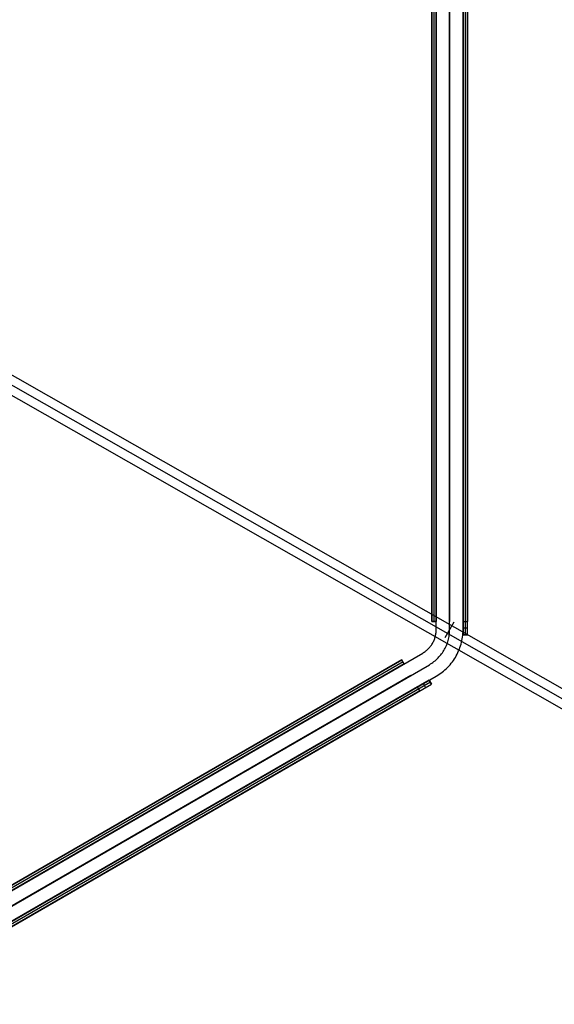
# Model space of a CAD drawing. Header units: millimetres. Extents: x -356 to 356, y -410 to 410.
# Tile 105 of 126: x 236 to 296, y -204 to -93. Entities that reach past the tile are written whole.
import ezdxf

# ---------------------------------------------------------------- set-up
doc = ezdxf.new("R2010")
doc.units = ezdxf.units.MM
doc.header["$MEASUREMENT"] = 0
doc.layers.add('1', color=7, linetype='Continuous')

msp = doc.modelspace()

# ---------------------------------------------------------------- linework, layer by layer
at = {"layer": '1', "color": 252}
for points in [[(283, -161.66), (283, 161.66)], [(284.5, -161.66), (284.5, 161.66)], [(284.5, -161.66), (284.5, 161.66)], [(286, -161.66), (286, 161.66)], [(286, 160.76), (286, -162.24)], [(286, -162.24), (286, 160.76)], [(286.25, 160.76), (286.25, -162.24)], [(286.5, -162.24), (286.5, 160.76)], [(286.5, -162.24), (286.5, 160.76)], [(282.5, -160.74), (282.5, 159.26)], [(282.5, -160.74), (282.5, 159.26)], [(282.5, 159.26), (282.5, -160.74)], [(282.75, 159.26), (282.75, -160.74)], [(283, 159.26), (283, -160.74)], [(283, -160.74), (283, 159.26)], [(283, 159.26), (283, -160.74)], [(284.5, 159.26), (284.5, -160.74)], [(284.5, 159.26), (284.5, -160.74)], [(286, 159.26), (286, -160.74)], [(286.5, 159.26), (286.5, -160.74)], [(281.5, -164.26), (281.59, -164.2), (281.67, -164.15), (281.76, -164.09), (281.84, -164.03), (281.92, -163.97), (281.99, -163.9), (282.07, -163.83), (282.14, -163.76), (282.21, -163.69), (282.28, -163.61), (282.34, -163.53), (282.4, -163.45), (282.46, -163.37), (282.52, -163.29), (282.57, -163.2), (282.62, -163.11), (282.67, -163.02), (282.72, -162.93), (282.76, -162.84), (282.8, -162.75), (282.83, -162.65), (282.86, -162.56), (282.89, -162.46), (282.92, -162.36), (282.94, -162.26), (282.96, -162.16), (282.97, -162.06), (282.98, -161.96), (282.99, -161.86), (283, -161.76), (283, -161.66)], [(282.25, -165.56), (282.38, -165.48), (282.51, -165.39), (282.63, -165.31), (282.75, -165.22), (282.87, -165.12), (282.99, -165.02), (283.1, -164.92), (283.21, -164.81), (283.31, -164.7), (283.41, -164.59), (283.51, -164.47), (283.6, -164.35), (283.69, -164.23), (283.78, -164.1), (283.86, -163.97), (283.93, -163.84), (284.01, -163.71), (284.07, -163.57), (284.14, -163.43), (284.19, -163.29), (284.25, -163.15), (284.29, -163.01), (284.34, -162.86), (284.37, -162.71), (284.41, -162.56), (284.44, -162.41), (284.46, -162.26), (284.48, -162.11), (284.49, -161.96), (284.5, -161.81), (284.5, -161.66)], [(282.25, -165.56), (282.38, -165.48), (282.51, -165.39), (282.63, -165.31), (282.75, -165.22), (282.87, -165.12), (282.99, -165.02), (283.1, -164.92), (283.21, -164.81), (283.31, -164.7), (283.41, -164.59), (283.51, -164.47), (283.6, -164.35), (283.69, -164.23), (283.78, -164.1), (283.86, -163.97), (283.93, -163.84), (284.01, -163.71), (284.07, -163.57), (284.14, -163.43), (284.19, -163.29), (284.25, -163.15), (284.29, -163.01), (284.34, -162.86), (284.37, -162.71), (284.41, -162.56), (284.44, -162.41), (284.46, -162.26), (284.48, -162.11), (284.49, -161.96), (284.5, -161.81), (284.5, -161.66)], [(283, -160.74), (282.5, -160.74)], [(282.5, -160.74), (283, -160.74)], [(283, -166.85), (283.17, -166.75), (283.34, -166.64), (283.51, -166.52), (283.67, -166.4), (283.83, -166.28), (283.98, -166.14), (284.13, -166.01), (284.28, -165.86), (284.42, -165.72), (284.55, -165.57), (284.68, -165.41), (284.81, -165.25), (284.92, -165.09), (285.04, -164.92), (285.14, -164.75), (285.25, -164.57), (285.34, -164.39), (285.43, -164.21), (285.51, -164.02), (285.59, -163.84), (285.66, -163.65), (285.72, -163.45), (285.78, -163.26), (285.83, -163.06), (285.88, -162.87), (285.91, -162.67), (285.95, -162.47), (285.97, -162.27), (285.99, -162.06), (286, -161.86), (286, -161.66)], [(284, -162.52), (285, -160.79)], [(284, -162.52), (285, -160.79)], [(286, -160.74), (286.5, -160.74)], [(286.5, -161.49), (286, -161.49)], [(286, -162.24), (286.5, -162.24)], [(286.5, -162.24), (286, -162.24)], [(286.5, -162.24), (286, -162.24)], [(1.5, -325.91), (281.5, -164.26)], [(2.04, -325.02), (279.17, -165.02)], [(2.04, -325.02), (279.17, -165.02)], [(279.17, -165.02), (2.04, -325.02)], [(279.17, -165.02), (2.04, -325.02)], [(279.42, -165.46), (279.17, -165.02)], [(279.42, -165.46), (279.17, -165.02)], [(279.3, -165.24), (2.17, -325.24)], [(2.25, -327.21), (282.25, -165.56)], [(2.25, -327.21), (282.25, -165.56)], [(279.42, -165.46), (2.29, -325.46)], [(2.29, -325.46), (279.42, -165.46)], [(279.42, -165.46), (2.29, -325.46)], [(3, -328.51), (283, -166.85)], [(280.17, -166.76), (3.04, -326.76)], [(280.17, -166.76), (3.04, -326.76)], [(282.22, -167.3), (2.49, -328.8)], [(2.49, -328.8), (282.22, -167.3)], [(282.35, -167.52), (2.62, -329.02)], [(2.74, -329.24), (282.47, -167.74)], [(2.74, -329.24), (282.47, -167.74)], [(280.92, -168.05), (3.79, -328.05)], [(281.17, -168.49), (280.92, -168.05)], [(281.82, -168.11), (281.57, -167.68)], [(282.47, -167.74), (282.22, -167.3)], [(282.47, -167.74), (282.22, -167.3)], [(282.22, -167.3), (282.47, -167.74)], [(281.17, -168.49), (4.04, -328.49)]]:
    msp.add_lwpolyline(points, dxfattribs=at)
at = {"layer": '1', "color": 252, "extrusion": (0.117512, -0.066916, 0.990814)}
for points in [[(0.83, -455.33), (0.83, -73.76)], [(-0.17, -455.33), (-0.17, -73.76)], [(-0.17, -455.33), (-0.17, -73.76)], [(-1.17, -455.33), (-1.17, -73.76)]]:
    msp.add_lwpolyline(points, dxfattribs=at)
at = {"layer": '1', "color": 252, "extrusion": (-0.275645, 0.159262, 0.947974)}
for points in [[(-2.36, 181.07), (-2.36, 104.42)], [(-3.36, 181.07), (-3.36, 104.42)], [(-1.36, 181.07), (-1.36, 104.42)], [(-2.36, 181.07), (-2.36, 104.42)]]:
    msp.add_lwpolyline(points, dxfattribs=at)
at = {"layer": '1', "color": 252, "extrusion": (0.820817, -0.474252, 0.318346)}
for points in [[(1.36, -488.67), (1.36, -488.63), (1.36, -488.6), (1.36, -488.56), (1.37, -488.53), (1.37, -488.49), (1.38, -488.46), (1.39, -488.42), (1.39, -488.39), (1.4, -488.36), (1.42, -488.33), (1.43, -488.29), (1.44, -488.26), (1.46, -488.23), (1.47, -488.2), (1.49, -488.17), (1.51, -488.14), (1.52, -488.11), (1.54, -488.08), (1.57, -488.05), (1.59, -488.03), (1.61, -488), (1.63, -487.97), (1.66, -487.95), (1.68, -487.93), (1.71, -487.9), (1.74, -487.88), (1.76, -487.86), (1.79, -487.84), (1.82, -487.82), (1.85, -487.8), (1.88, -487.79), (1.91, -487.77), (1.94, -487.75), (1.98, -487.74), (2.01, -487.73), (2.04, -487.72), (2.07, -487.71), (2.11, -487.7), (2.14, -487.69), (2.17, -487.68), (2.21, -487.68), (2.24, -487.67), (2.28, -487.67), (2.31, -487.67), (2.35, -487.67), (2.38, -487.67), (2.42, -487.67), (2.45, -487.67), (2.49, -487.67), (2.52, -487.68), (2.55, -487.69), (2.59, -487.69), (2.62, -487.7), (2.65, -487.71), (2.69, -487.72), (2.72, -487.73), (2.75, -487.75), (2.78, -487.76), (2.82, -487.78), (2.85, -487.79), (2.88, -487.81), (2.9, -487.83), (2.93, -487.85), (2.96, -487.87), (2.99, -487.89), (3.02, -487.91), (3.04, -487.94), (3.07, -487.96), (3.09, -487.99), (3.11, -488.01), (3.14, -488.04), (3.16, -488.07), (3.18, -488.09), (3.2, -488.12), (3.21, -488.15), (3.23, -488.18), (3.25, -488.21), (3.26, -488.24), (3.28, -488.28), (3.29, -488.31), (3.3, -488.34), (3.31, -488.37), (3.32, -488.41), (3.33, -488.44), (3.34, -488.48), (3.34, -488.51), (3.35, -488.54), (3.35, -488.58), (3.35, -488.61), (3.36, -488.65), (3.36, -488.68), (3.35, -488.72), (3.35, -488.75), (3.35, -488.79), (3.34, -488.82), (3.34, -488.86), (3.33, -488.89), (3.32, -488.92), (3.31, -488.96), (3.3, -488.99), (3.29, -489.02), (3.28, -489.05), (3.26, -489.09), (3.25, -489.12), (3.23, -489.15), (3.21, -489.18), (3.2, -489.21), (3.18, -489.24), (3.16, -489.26), (3.14, -489.29), (3.11, -489.32), (3.09, -489.34), (3.07, -489.37), (3.04, -489.39), (3.02, -489.42), (2.99, -489.44), (2.96, -489.46), (2.93, -489.48), (2.9, -489.5), (2.88, -489.52), (2.85, -489.54), (2.82, -489.55), (2.78, -489.57), (2.75, -489.58), (2.72, -489.6), (2.69, -489.61), (2.65, -489.62), (2.62, -489.63), (2.59, -489.64), (2.55, -489.65), (2.52, -489.65), (2.49, -489.66), (2.45, -489.66), (2.42, -489.66), (2.38, -489.67), (2.35, -489.67), (2.31, -489.66), (2.28, -489.66), (2.24, -489.66), (2.21, -489.65), (2.17, -489.65), (2.14, -489.64), (2.11, -489.63), (2.07, -489.62), (2.04, -489.61), (2.01, -489.6), (1.98, -489.59), (1.94, -489.58), (1.91, -489.56), (1.88, -489.55), (1.85, -489.53), (1.82, -489.51), (1.79, -489.49), (1.76, -489.47), (1.74, -489.45), (1.71, -489.43), (1.68, -489.41), (1.66, -489.38), (1.63, -489.36), (1.61, -489.33), (1.59, -489.31), (1.57, -489.28), (1.54, -489.25), (1.52, -489.22), (1.51, -489.19), (1.49, -489.16), (1.47, -489.13), (1.46, -489.1), (1.44, -489.07), (1.43, -489.04), (1.42, -489.01), (1.4, -488.97), (1.39, -488.94), (1.39, -488.91), (1.38, -488.87), (1.37, -488.84), (1.37, -488.8), (1.36, -488.77), (1.36, -488.73), (1.36, -488.7), (1.36, -488.67)], [(1.36, -488.67), (1.36, -488.63), (1.36, -488.6), (1.36, -488.56), (1.37, -488.53), (1.37, -488.49), (1.38, -488.46), (1.38, -488.43), (1.39, -488.39), (1.4, -488.36), (1.41, -488.33), (1.43, -488.29), (1.44, -488.26), (1.45, -488.23), (1.47, -488.2), (1.49, -488.17), (1.5, -488.14), (1.52, -488.11), (1.54, -488.08), (1.56, -488.06), (1.58, -488.03), (1.61, -488), (1.63, -487.98), (1.65, -487.95), (1.68, -487.93), (1.71, -487.91), (1.73, -487.88), (1.76, -487.86), (1.79, -487.84), (1.82, -487.82), (1.85, -487.81), (1.88, -487.79), (1.91, -487.77), (1.94, -487.76), (1.97, -487.74), (2, -487.73), (2.03, -487.72), (2.07, -487.71), (2.1, -487.7), (2.13, -487.69), (2.17, -487.68), (2.2, -487.68), (2.24, -487.67), (2.27, -487.67), (2.3, -487.67), (2.34, -487.67), (2.37, -487.67), (2.41, -487.67), (2.44, -487.67), (2.48, -487.67), (2.51, -487.68), (2.54, -487.68), (2.58, -487.69), (2.61, -487.7), (2.64, -487.71), (2.68, -487.72), (2.71, -487.73), (2.74, -487.74), (2.77, -487.76), (2.81, -487.77), (2.84, -487.79), (2.87, -487.81), (2.9, -487.82), (2.92, -487.84), (2.95, -487.86), (2.98, -487.88), (3.01, -487.91), (3.03, -487.93), (3.06, -487.95), (3.08, -487.98), (3.1, -488), (3.13, -488.03), (3.15, -488.06), (3.17, -488.08), (3.19, -488.11), (3.21, -488.14), (3.22, -488.17), (3.24, -488.2), (3.26, -488.23), (3.27, -488.26), (3.28, -488.29), (3.3, -488.33), (3.31, -488.36), (3.32, -488.39), (3.33, -488.43), (3.33, -488.46), (3.34, -488.49), (3.35, -488.53), (3.35, -488.56), (3.35, -488.6), (3.36, -488.63), (3.36, -488.67)], [(3.36, -488.67), (3.36, -488.7), (3.35, -488.73), (3.35, -488.77), (3.35, -488.8), (3.34, -488.84), (3.33, -488.87), (3.33, -488.9), (3.32, -488.94), (3.31, -488.97), (3.3, -489), (3.28, -489.04), (3.27, -489.07), (3.26, -489.1), (3.24, -489.13), (3.22, -489.16), (3.21, -489.19), (3.19, -489.22), (3.17, -489.25), (3.15, -489.28), (3.13, -489.3), (3.1, -489.33), (3.08, -489.35), (3.06, -489.38), (3.03, -489.4), (3.01, -489.43), (2.98, -489.45), (2.95, -489.47), (2.92, -489.49), (2.9, -489.51), (2.87, -489.53), (2.84, -489.54), (2.81, -489.56), (2.77, -489.57), (2.74, -489.59), (2.71, -489.6), (2.68, -489.61), (2.64, -489.62), (2.61, -489.63), (2.58, -489.64), (2.54, -489.65), (2.51, -489.65), (2.48, -489.66), (2.44, -489.66), (2.41, -489.66), (2.37, -489.67), (2.34, -489.67), (2.3, -489.66), (2.27, -489.66), (2.24, -489.66), (2.2, -489.65), (2.17, -489.65), (2.13, -489.64), (2.1, -489.63), (2.07, -489.62), (2.03, -489.61), (2, -489.6), (1.97, -489.59), (1.94, -489.57), (1.91, -489.56), (1.88, -489.54), (1.85, -489.53), (1.82, -489.51), (1.79, -489.49), (1.76, -489.47), (1.73, -489.45), (1.71, -489.43), (1.68, -489.4), (1.65, -489.38), (1.63, -489.35), (1.61, -489.33), (1.58, -489.3), (1.56, -489.28), (1.54, -489.25), (1.52, -489.22), (1.5, -489.19), (1.49, -489.16), (1.47, -489.13), (1.45, -489.1), (1.44, -489.07), (1.43, -489.04), (1.41, -489), (1.4, -488.97), (1.39, -488.94), (1.38, -488.9), (1.38, -488.87), (1.37, -488.84), (1.37, -488.8), (1.36, -488.77), (1.36, -488.73), (1.36, -488.7), (1.36, -488.67)]]:
    msp.add_lwpolyline(points, dxfattribs=at)
at = {"layer": '1', "color": 252, "extrusion": (0, 1, 0)}
for points in [[(-282.5, -405.6), (-282.5, -405.56), (-282.5, -405.51), (-282.5, -405.47), (-282.51, -405.42), (-282.51, -405.37), (-282.52, -405.33), (-282.53, -405.28), (-282.53, -405.24), (-282.54, -405.19), (-282.55, -405.14), (-282.56, -405.1), (-282.58, -405.05), (-282.59, -405), (-282.61, -404.96), (-282.62, -404.91), (-282.64, -404.86), (-282.66, -404.82), (-282.68, -404.77), (-282.7, -404.73), (-282.72, -404.68), (-282.75, -404.64), (-282.77, -404.59), (-282.8, -404.55), (-282.83, -404.51), (-282.85, -404.46), (-282.88, -404.42), (-282.92, -404.38), (-282.95, -404.34), (-282.98, -404.3), (-283.01, -404.26), (-283.05, -404.22), (-283.09, -404.19), (-283.12, -404.15), (-283.16, -404.11), (-283.2, -404.08), (-283.24, -404.05), (-283.28, -404.02), (-283.32, -403.98), (-283.36, -403.95), (-283.41, -403.93), (-283.45, -403.9), (-283.49, -403.87), (-283.54, -403.85), (-283.58, -403.82), (-283.63, -403.8), (-283.67, -403.78), (-283.72, -403.76), (-283.76, -403.74), (-283.81, -403.72), (-283.86, -403.71), (-283.9, -403.69), (-283.95, -403.68), (-284, -403.66), (-284.04, -403.65), (-284.09, -403.64), (-284.14, -403.63), (-284.18, -403.63), (-284.23, -403.62), (-284.27, -403.61), (-284.32, -403.61), (-284.37, -403.6), (-284.41, -403.6), (-284.46, -403.6), (-284.5, -403.6), (-284.54, -403.6), (-284.59, -403.6), (-284.63, -403.6), (-284.68, -403.61), (-284.73, -403.61), (-284.77, -403.62), (-284.82, -403.63), (-284.86, -403.63), (-284.91, -403.64), (-284.96, -403.65), (-285, -403.66), (-285.05, -403.68), (-285.1, -403.69), (-285.14, -403.71), (-285.19, -403.72), (-285.24, -403.74), (-285.28, -403.76), (-285.33, -403.78), (-285.37, -403.8), (-285.42, -403.82), (-285.46, -403.85), (-285.51, -403.87), (-285.55, -403.9), (-285.59, -403.93), (-285.64, -403.95), (-285.68, -403.98), (-285.72, -404.02), (-285.76, -404.05), (-285.8, -404.08), (-285.84, -404.11), (-285.88, -404.15), (-285.91, -404.19), (-285.95, -404.22), (-285.99, -404.26), (-286.02, -404.3), (-286.05, -404.34), (-286.08, -404.38), (-286.12, -404.42), (-286.15, -404.46), (-286.17, -404.51), (-286.2, -404.55), (-286.23, -404.59), (-286.25, -404.64), (-286.28, -404.68), (-286.3, -404.73), (-286.32, -404.77), (-286.34, -404.82), (-286.36, -404.86), (-286.38, -404.91), (-286.39, -404.96), (-286.41, -405), (-286.42, -405.05), (-286.44, -405.1), (-286.45, -405.14), (-286.46, -405.19), (-286.47, -405.24), (-286.47, -405.28), (-286.48, -405.33), (-286.49, -405.37), (-286.49, -405.42), (-286.5, -405.47), (-286.5, -405.51), (-286.5, -405.56), (-286.5, -405.6)], [(-286, -405.6), (-286, -405.57), (-286, -405.53), (-286, -405.5), (-285.99, -405.47), (-285.99, -405.43), (-285.99, -405.4), (-285.98, -405.36), (-285.97, -405.33), (-285.97, -405.29), (-285.96, -405.26), (-285.95, -405.22), (-285.94, -405.19), (-285.93, -405.15), (-285.92, -405.12), (-285.91, -405.08), (-285.89, -405.05), (-285.88, -405.01), (-285.87, -404.98), (-285.85, -404.94), (-285.83, -404.91), (-285.81, -404.88), (-285.8, -404.84), (-285.78, -404.81), (-285.76, -404.78), (-285.73, -404.75), (-285.71, -404.72), (-285.69, -404.68), (-285.66, -404.65), (-285.64, -404.62), (-285.61, -404.6), (-285.59, -404.57), (-285.56, -404.54), (-285.53, -404.51), (-285.5, -404.49), (-285.48, -404.46), (-285.45, -404.44), (-285.42, -404.41), (-285.38, -404.39), (-285.35, -404.37), (-285.32, -404.34), (-285.29, -404.32), (-285.26, -404.3), (-285.22, -404.29), (-285.19, -404.27), (-285.16, -404.25), (-285.12, -404.23), (-285.09, -404.22), (-285.05, -404.21), (-285.02, -404.19), (-284.98, -404.18), (-284.95, -404.17), (-284.91, -404.16), (-284.88, -404.15), (-284.84, -404.14), (-284.81, -404.13), (-284.77, -404.13), (-284.74, -404.12), (-284.7, -404.11), (-284.67, -404.11), (-284.63, -404.11), (-284.6, -404.1), (-284.57, -404.1), (-284.53, -404.1), (-284.5, -404.1), (-284.47, -404.1), (-284.43, -404.1), (-284.4, -404.1), (-284.37, -404.11), (-284.33, -404.11), (-284.3, -404.11), (-284.26, -404.12), (-284.23, -404.13), (-284.19, -404.13), (-284.16, -404.14), (-284.12, -404.15), (-284.09, -404.16), (-284.05, -404.17), (-284.02, -404.18), (-283.98, -404.19), (-283.95, -404.21), (-283.91, -404.22), (-283.88, -404.23), (-283.84, -404.25), (-283.81, -404.27), (-283.78, -404.29), (-283.74, -404.3), (-283.71, -404.32), (-283.68, -404.34), (-283.65, -404.37), (-283.62, -404.39), (-283.58, -404.41), (-283.55, -404.44), (-283.52, -404.46), (-283.5, -404.49), (-283.47, -404.51), (-283.44, -404.54), (-283.41, -404.57), (-283.39, -404.6), (-283.36, -404.62), (-283.34, -404.65), (-283.31, -404.68), (-283.29, -404.72), (-283.27, -404.75), (-283.24, -404.78), (-283.22, -404.81), (-283.2, -404.84), (-283.19, -404.88), (-283.17, -404.91), (-283.15, -404.94), (-283.13, -404.98), (-283.12, -405.01), (-283.11, -405.05), (-283.09, -405.08), (-283.08, -405.12), (-283.07, -405.15), (-283.06, -405.19), (-283.05, -405.22), (-283.04, -405.26), (-283.03, -405.29), (-283.03, -405.33), (-283.02, -405.36), (-283.01, -405.4), (-283.01, -405.43), (-283.01, -405.47), (-283, -405.5), (-283, -405.53), (-283, -405.57), (-283, -405.6)], [(-283, -405.6), (-283, -405.55), (-283, -405.5), (-283.01, -405.44), (-283.01, -405.39), (-283.02, -405.34), (-283.03, -405.29), (-283.04, -405.24), (-283.06, -405.19), (-283.07, -405.14), (-283.09, -405.09), (-283.11, -405.04), (-283.13, -405), (-283.15, -404.95), (-283.17, -404.9), (-283.2, -404.86), (-283.22, -404.81), (-283.25, -404.77), (-283.28, -404.73), (-283.31, -404.69), (-283.34, -404.64), (-283.38, -404.61), (-283.41, -404.57), (-283.45, -404.53), (-283.49, -404.49), (-283.52, -404.46), (-283.56, -404.43), (-283.61, -404.4), (-283.65, -404.37), (-283.69, -404.34), (-283.74, -404.31), (-283.78, -404.28), (-283.83, -404.26), (-283.87, -404.24), (-283.92, -404.22), (-283.97, -404.2), (-284.02, -404.18), (-284.07, -404.16), (-284.12, -404.15), (-284.17, -404.14), (-284.22, -404.13), (-284.27, -404.12), (-284.32, -404.11), (-284.37, -404.11), (-284.42, -404.1), (-284.47, -404.1), (-284.53, -404.1), (-284.58, -404.1), (-284.63, -404.11), (-284.68, -404.11), (-284.73, -404.12), (-284.78, -404.13), (-284.83, -404.14), (-284.88, -404.15), (-284.93, -404.16), (-284.98, -404.18), (-285.03, -404.2), (-285.08, -404.22), (-285.13, -404.24), (-285.17, -404.26), (-285.22, -404.28), (-285.26, -404.31), (-285.31, -404.34), (-285.35, -404.37), (-285.39, -404.4), (-285.44, -404.43), (-285.48, -404.46), (-285.51, -404.49), (-285.55, -404.53), (-285.59, -404.57), (-285.62, -404.61), (-285.66, -404.64), (-285.69, -404.69), (-285.72, -404.73), (-285.75, -404.77), (-285.78, -404.81), (-285.8, -404.86), (-285.83, -404.9), (-285.85, -404.95), (-285.87, -405), (-285.89, -405.04), (-285.91, -405.09), (-285.93, -405.14), (-285.94, -405.19), (-285.96, -405.24), (-285.97, -405.29), (-285.98, -405.34), (-285.99, -405.39), (-285.99, -405.44), (-286, -405.5), (-286, -405.55), (-286, -405.6)], [(-286, -405.6), (-286, -405.65), (-286, -405.7), (-285.99, -405.76), (-285.99, -405.81), (-285.98, -405.86), (-285.97, -405.91), (-285.96, -405.96), (-285.94, -406.01), (-285.93, -406.06), (-285.91, -406.11), (-285.89, -406.16), (-285.87, -406.2), (-285.85, -406.25), (-285.83, -406.3), (-285.8, -406.34), (-285.78, -406.39), (-285.75, -406.43), (-285.72, -406.47), (-285.69, -406.51), (-285.66, -406.56), (-285.62, -406.59), (-285.59, -406.63), (-285.55, -406.67), (-285.51, -406.71), (-285.48, -406.74), (-285.44, -406.77), (-285.39, -406.8), (-285.35, -406.83), (-285.31, -406.86), (-285.26, -406.89), (-285.22, -406.92), (-285.17, -406.94), (-285.13, -406.96), (-285.08, -406.98), (-285.03, -407), (-284.98, -407.02), (-284.93, -407.04), (-284.88, -407.05), (-284.83, -407.06), (-284.78, -407.07), (-284.73, -407.08), (-284.68, -407.09), (-284.63, -407.09), (-284.58, -407.1), (-284.53, -407.1), (-284.47, -407.1), (-284.42, -407.1), (-284.37, -407.09), (-284.32, -407.09), (-284.27, -407.08), (-284.22, -407.07), (-284.17, -407.06), (-284.12, -407.05), (-284.07, -407.04), (-284.02, -407.02), (-283.97, -407), (-283.92, -406.98), (-283.87, -406.96), (-283.83, -406.94), (-283.78, -406.92), (-283.74, -406.89), (-283.69, -406.86), (-283.65, -406.83), (-283.61, -406.8), (-283.56, -406.77), (-283.52, -406.74), (-283.49, -406.71), (-283.45, -406.67), (-283.41, -406.63), (-283.38, -406.59), (-283.34, -406.56), (-283.31, -406.51), (-283.28, -406.47), (-283.25, -406.43), (-283.22, -406.39), (-283.2, -406.34), (-283.17, -406.3), (-283.15, -406.25), (-283.13, -406.2), (-283.11, -406.16), (-283.09, -406.11), (-283.07, -406.06), (-283.06, -406.01), (-283.04, -405.96), (-283.03, -405.91), (-283.02, -405.86), (-283.01, -405.81), (-283.01, -405.76), (-283, -405.7), (-283, -405.65), (-283, -405.6)]]:
    msp.add_lwpolyline(points, dxfattribs=at)
at = {"layer": '1', "color": 252, "extrusion": (1, 0, 0)}
for points in [[(-160.74, -410.6), (-160.74, -405.6)], [(-160.74, -405.6), (-160.74, -410.6)], [(-160.74, -404.1), (-160.74, -403.6)], [(-160.74, -405.6), (-162.24, -407.1)], [(-162.24, -407.1), (-160.74, -405.6)], [(-160.74, -405.6), (-162.24, -407.1)], [(-162.24, -479.1), (-162.24, -407.1)], [(-162.24, -479.1), (-162.24, -407.1)], [(-162.24, -407.1), (-162.24, -479.1)], [(-165.02, -410.6), (-165.02, -405.6)], [(-165.46, -405.6), (-165.46, -410.6)], [(-166.76, -403.6), (-166.76, -404.1)], [(-167.3, -407.1), (-167.3, -479.1)], [(-167.52, -479.1), (-167.52, -407.1)], [(-167.74, -479.1), (-167.74, -407.1)]]:
    msp.add_lwpolyline(points, dxfattribs=at)
at = {"layer": '1', "color": 252, "extrusion": (0.829716, -0.479037, 0.286521)}
for points in [[(3.25, -482.35), (3.25, -482.31), (3.25, -482.28), (3.24, -482.24), (3.24, -482.21), (3.24, -482.18), (3.23, -482.14), (3.22, -482.11), (3.21, -482.08), (3.2, -482.04), (3.19, -482.01), (3.18, -481.98), (3.17, -481.95), (3.15, -481.91), (3.14, -481.88), (3.12, -481.85), (3.1, -481.82), (3.08, -481.79), (3.06, -481.77), (3.04, -481.74), (3.02, -481.71), (3, -481.69), (2.98, -481.66), (2.95, -481.64), (2.93, -481.61), (2.9, -481.59), (2.87, -481.57), (2.85, -481.55), (2.82, -481.53), (2.79, -481.51), (2.76, -481.49), (2.73, -481.47), (2.7, -481.45), (2.67, -481.44), (2.64, -481.43), (2.6, -481.41), (2.57, -481.4), (2.54, -481.39), (2.51, -481.38), (2.47, -481.37), (2.44, -481.37), (2.4, -481.36), (2.37, -481.36), (2.34, -481.35), (2.3, -481.35), (2.27, -481.35), (2.23, -481.35), (2.2, -481.35), (2.16, -481.35), (2.13, -481.36), (2.1, -481.36), (2.06, -481.37), (2.03, -481.37), (1.99, -481.38), (1.96, -481.39), (1.93, -481.4), (1.9, -481.41), (1.86, -481.43), (1.83, -481.44), (1.8, -481.45), (1.77, -481.47), (1.74, -481.49), (1.71, -481.51), (1.68, -481.53), (1.65, -481.55), (1.63, -481.57), (1.6, -481.59), (1.57, -481.61), (1.55, -481.64), (1.52, -481.66), (1.5, -481.69), (1.48, -481.71), (1.46, -481.74), (1.44, -481.77), (1.42, -481.79), (1.4, -481.82), (1.38, -481.85), (1.36, -481.88), (1.35, -481.91), (1.33, -481.95), (1.32, -481.98), (1.31, -482.01), (1.3, -482.04), (1.29, -482.08), (1.28, -482.11), (1.27, -482.14), (1.26, -482.18), (1.26, -482.21), (1.26, -482.24), (1.25, -482.28), (1.25, -482.31), (1.25, -482.35)], [(1.25, -482.35), (1.25, -482.38), (1.25, -482.42), (1.26, -482.45), (1.26, -482.49), (1.26, -482.52), (1.27, -482.55), (1.28, -482.59), (1.29, -482.62), (1.3, -482.65), (1.31, -482.69), (1.32, -482.72), (1.33, -482.75), (1.35, -482.78), (1.36, -482.81), (1.38, -482.84), (1.4, -482.87), (1.42, -482.9), (1.44, -482.93), (1.46, -482.96), (1.48, -482.99), (1.5, -483.01), (1.52, -483.04), (1.55, -483.06), (1.57, -483.09), (1.6, -483.11), (1.63, -483.13), (1.65, -483.15), (1.68, -483.17), (1.71, -483.19), (1.74, -483.21), (1.77, -483.23), (1.8, -483.24), (1.83, -483.26), (1.86, -483.27), (1.9, -483.28), (1.93, -483.29), (1.96, -483.31), (1.99, -483.31), (2.03, -483.32), (2.06, -483.33), (2.1, -483.34), (2.13, -483.34), (2.16, -483.34), (2.2, -483.35), (2.23, -483.35), (2.27, -483.35), (2.3, -483.35), (2.34, -483.34), (2.37, -483.34), (2.4, -483.34), (2.44, -483.33), (2.47, -483.32), (2.51, -483.31), (2.54, -483.31), (2.57, -483.29), (2.6, -483.28), (2.64, -483.27), (2.67, -483.26), (2.7, -483.24), (2.73, -483.23), (2.76, -483.21), (2.79, -483.19), (2.82, -483.17), (2.85, -483.15), (2.87, -483.13), (2.9, -483.11), (2.93, -483.09), (2.95, -483.06), (2.98, -483.04), (3, -483.01), (3.02, -482.99), (3.04, -482.96), (3.06, -482.93), (3.08, -482.9), (3.1, -482.87), (3.12, -482.84), (3.14, -482.81), (3.15, -482.78), (3.17, -482.75), (3.18, -482.72), (3.19, -482.69), (3.2, -482.65), (3.21, -482.62), (3.22, -482.59), (3.23, -482.55), (3.24, -482.52), (3.24, -482.49), (3.24, -482.45), (3.25, -482.42), (3.25, -482.38), (3.25, -482.35)]]:
    msp.add_lwpolyline(points, dxfattribs=at)
at = {"layer": '1', "color": 252, "extrusion": (0.044467, 0.987236, -0.152929)}
msp.add_lwpolyline([(-291.77, -424.53), (-291.2, -422.61)], dxfattribs=at)
at = {"layer": '1', "color": 252, "extrusion": (-0.248134, 0.14326, 0.958074)}
for points in [[(-2.25, 281.05), (-2.25, 197.28)], [(-3.25, 281.05), (-3.25, 197.28)], [(-1.25, 281.05), (-1.25, 197.28)], [(-2.25, 281.05), (-2.25, 197.28)]]:
    msp.add_lwpolyline(points, dxfattribs=at)
at = {"layer": '1', "color": 252, "extrusion": (0.035918, 0.989685, -0.138685)}
msp.add_lwpolyline([(-290.43, -423.62), (-289.92, -421.69)], dxfattribs=at)
at = {"layer": '1', "color": 252, "extrusion": (0.866025, 0.5, 0)}
for points in [[(-282.5, -405.6), (-282.5, -405.56), (-282.5, -405.51), (-282.5, -405.47), (-282.51, -405.42), (-282.51, -405.37), (-282.52, -405.33), (-282.53, -405.28), (-282.53, -405.24), (-282.54, -405.19), (-282.55, -405.14), (-282.56, -405.1), (-282.58, -405.05), (-282.59, -405), (-282.61, -404.96), (-282.62, -404.91), (-282.64, -404.86), (-282.66, -404.82), (-282.68, -404.77), (-282.7, -404.73), (-282.72, -404.68), (-282.75, -404.64), (-282.77, -404.59), (-282.8, -404.55), (-282.83, -404.51), (-282.85, -404.46), (-282.88, -404.42), (-282.92, -404.38), (-282.95, -404.34), (-282.98, -404.3), (-283.01, -404.26), (-283.05, -404.22), (-283.09, -404.19), (-283.12, -404.15), (-283.16, -404.11), (-283.2, -404.08), (-283.24, -404.05), (-283.28, -404.02), (-283.32, -403.98), (-283.36, -403.95), (-283.41, -403.93), (-283.45, -403.9), (-283.49, -403.87), (-283.54, -403.85), (-283.58, -403.82), (-283.63, -403.8), (-283.67, -403.78), (-283.72, -403.76), (-283.76, -403.74), (-283.81, -403.72), (-283.86, -403.71), (-283.9, -403.69), (-283.95, -403.68), (-284, -403.66), (-284.04, -403.65), (-284.09, -403.64), (-284.14, -403.63), (-284.18, -403.63), (-284.23, -403.62), (-284.27, -403.61), (-284.32, -403.61), (-284.37, -403.6), (-284.41, -403.6), (-284.46, -403.6), (-284.5, -403.6), (-284.54, -403.6), (-284.59, -403.6), (-284.63, -403.6), (-284.68, -403.61), (-284.73, -403.61), (-284.77, -403.62), (-284.82, -403.63), (-284.86, -403.63), (-284.91, -403.64), (-284.96, -403.65), (-285, -403.66), (-285.05, -403.68), (-285.1, -403.69), (-285.14, -403.71), (-285.19, -403.72), (-285.24, -403.74), (-285.28, -403.76), (-285.33, -403.78), (-285.37, -403.8), (-285.42, -403.82), (-285.46, -403.85), (-285.51, -403.87), (-285.55, -403.9), (-285.59, -403.93), (-285.64, -403.95), (-285.68, -403.98), (-285.72, -404.02), (-285.76, -404.05), (-285.8, -404.08), (-285.84, -404.11), (-285.88, -404.15), (-285.91, -404.19), (-285.95, -404.22), (-285.99, -404.26), (-286.02, -404.3), (-286.05, -404.34), (-286.08, -404.38), (-286.12, -404.42), (-286.15, -404.46), (-286.17, -404.51), (-286.2, -404.55), (-286.23, -404.59), (-286.25, -404.64), (-286.28, -404.68), (-286.3, -404.73), (-286.32, -404.77), (-286.34, -404.82), (-286.36, -404.86), (-286.38, -404.91), (-286.39, -404.96), (-286.41, -405), (-286.42, -405.05), (-286.44, -405.1), (-286.45, -405.14), (-286.46, -405.19), (-286.47, -405.24), (-286.47, -405.28), (-286.48, -405.33), (-286.49, -405.37), (-286.49, -405.42), (-286.5, -405.47), (-286.5, -405.51), (-286.5, -405.56), (-286.5, -405.6)], [(-283, -405.6), (-283, -405.55), (-283, -405.5), (-283.01, -405.44), (-283.01, -405.39), (-283.02, -405.34), (-283.03, -405.29), (-283.04, -405.24), (-283.06, -405.19), (-283.07, -405.14), (-283.09, -405.09), (-283.11, -405.04), (-283.13, -405), (-283.15, -404.95), (-283.17, -404.9), (-283.2, -404.86), (-283.22, -404.81), (-283.25, -404.77), (-283.28, -404.73), (-283.31, -404.69), (-283.34, -404.64), (-283.38, -404.61), (-283.41, -404.57), (-283.45, -404.53), (-283.49, -404.49), (-283.52, -404.46), (-283.56, -404.43), (-283.61, -404.4), (-283.65, -404.37), (-283.69, -404.34), (-283.74, -404.31), (-283.78, -404.28), (-283.83, -404.26), (-283.87, -404.24), (-283.92, -404.22), (-283.97, -404.2), (-284.02, -404.18), (-284.07, -404.16), (-284.12, -404.15), (-284.17, -404.14), (-284.22, -404.13), (-284.27, -404.12), (-284.32, -404.11), (-284.37, -404.11), (-284.42, -404.1), (-284.47, -404.1), (-284.53, -404.1), (-284.58, -404.1), (-284.63, -404.11), (-284.68, -404.11), (-284.73, -404.12), (-284.78, -404.13), (-284.83, -404.14), (-284.88, -404.15), (-284.93, -404.16), (-284.98, -404.18), (-285.03, -404.2), (-285.08, -404.22), (-285.13, -404.24), (-285.17, -404.26), (-285.22, -404.28), (-285.26, -404.31), (-285.31, -404.34), (-285.35, -404.37), (-285.39, -404.4), (-285.44, -404.43), (-285.48, -404.46), (-285.51, -404.49), (-285.55, -404.53), (-285.59, -404.57), (-285.62, -404.61), (-285.66, -404.64), (-285.69, -404.69), (-285.72, -404.73), (-285.75, -404.77), (-285.78, -404.81), (-285.8, -404.86), (-285.83, -404.9), (-285.85, -404.95), (-285.87, -405), (-285.89, -405.04), (-285.91, -405.09), (-285.93, -405.14), (-285.94, -405.19), (-285.96, -405.24), (-285.97, -405.29), (-285.98, -405.34), (-285.99, -405.39), (-285.99, -405.44), (-286, -405.5), (-286, -405.55), (-286, -405.6)], [(-286, -405.6), (-286, -405.65), (-286, -405.7), (-285.99, -405.76), (-285.99, -405.81), (-285.98, -405.86), (-285.97, -405.91), (-285.96, -405.96), (-285.94, -406.01), (-285.93, -406.06), (-285.91, -406.11), (-285.89, -406.16), (-285.87, -406.2), (-285.85, -406.25), (-285.83, -406.3), (-285.8, -406.34), (-285.78, -406.39), (-285.75, -406.43), (-285.72, -406.47), (-285.69, -406.51), (-285.66, -406.56), (-285.62, -406.59), (-285.59, -406.63), (-285.55, -406.67), (-285.51, -406.71), (-285.48, -406.74), (-285.44, -406.77), (-285.39, -406.8), (-285.35, -406.83), (-285.31, -406.86), (-285.26, -406.89), (-285.22, -406.92), (-285.17, -406.94), (-285.13, -406.96), (-285.08, -406.98), (-285.03, -407), (-284.98, -407.02), (-284.93, -407.04), (-284.88, -407.05), (-284.83, -407.06), (-284.78, -407.07), (-284.73, -407.08), (-284.68, -407.09), (-284.63, -407.09), (-284.58, -407.1), (-284.53, -407.1), (-284.47, -407.1), (-284.42, -407.1), (-284.37, -407.09), (-284.32, -407.09), (-284.27, -407.08), (-284.22, -407.07), (-284.17, -407.06), (-284.12, -407.05), (-284.07, -407.04), (-284.02, -407.02), (-283.97, -407), (-283.92, -406.98), (-283.87, -406.96), (-283.83, -406.94), (-283.78, -406.92), (-283.74, -406.89), (-283.69, -406.86), (-283.65, -406.83), (-283.61, -406.8), (-283.56, -406.77), (-283.52, -406.74), (-283.49, -406.71), (-283.45, -406.67), (-283.41, -406.63), (-283.38, -406.59), (-283.34, -406.56), (-283.31, -406.51), (-283.28, -406.47), (-283.25, -406.43), (-283.22, -406.39), (-283.2, -406.34), (-283.17, -406.3), (-283.15, -406.25), (-283.13, -406.2), (-283.11, -406.16), (-283.09, -406.11), (-283.07, -406.06), (-283.06, -406.01), (-283.04, -405.96), (-283.03, -405.91), (-283.02, -405.86), (-283.01, -405.81), (-283.01, -405.76), (-283, -405.7), (-283, -405.65), (-283, -405.6)], [(-286, -405.6), (-286, -405.57), (-286, -405.53), (-286, -405.5), (-285.99, -405.47), (-285.99, -405.43), (-285.99, -405.4), (-285.98, -405.36), (-285.97, -405.33), (-285.97, -405.29), (-285.96, -405.26), (-285.95, -405.22), (-285.94, -405.19), (-285.93, -405.15), (-285.92, -405.12), (-285.91, -405.08), (-285.89, -405.05), (-285.88, -405.01), (-285.87, -404.98), (-285.85, -404.94), (-285.83, -404.91), (-285.81, -404.88), (-285.8, -404.84), (-285.78, -404.81), (-285.76, -404.78), (-285.73, -404.75), (-285.71, -404.72), (-285.69, -404.68), (-285.66, -404.65), (-285.64, -404.62), (-285.61, -404.6), (-285.59, -404.57), (-285.56, -404.54), (-285.53, -404.51), (-285.5, -404.49), (-285.48, -404.46), (-285.45, -404.44), (-285.42, -404.41), (-285.38, -404.39), (-285.35, -404.37), (-285.32, -404.34), (-285.29, -404.32), (-285.26, -404.3), (-285.22, -404.29), (-285.19, -404.27), (-285.16, -404.25), (-285.12, -404.23), (-285.09, -404.22), (-285.05, -404.21), (-285.02, -404.19), (-284.98, -404.18), (-284.95, -404.17), (-284.91, -404.16), (-284.88, -404.15), (-284.84, -404.14), (-284.81, -404.13), (-284.77, -404.13), (-284.74, -404.12), (-284.7, -404.11), (-284.67, -404.11), (-284.63, -404.11), (-284.6, -404.1), (-284.57, -404.1), (-284.53, -404.1), (-284.5, -404.1), (-284.47, -404.1), (-284.43, -404.1), (-284.4, -404.1), (-284.37, -404.11), (-284.33, -404.11), (-284.3, -404.11), (-284.26, -404.12), (-284.23, -404.13), (-284.19, -404.13), (-284.16, -404.14), (-284.12, -404.15), (-284.09, -404.16), (-284.05, -404.17), (-284.02, -404.18), (-283.98, -404.19), (-283.95, -404.21), (-283.91, -404.22), (-283.88, -404.23), (-283.84, -404.25), (-283.81, -404.27), (-283.78, -404.29), (-283.74, -404.3), (-283.71, -404.32), (-283.68, -404.34), (-283.65, -404.37), (-283.62, -404.39), (-283.58, -404.41), (-283.55, -404.44), (-283.52, -404.46), (-283.5, -404.49), (-283.47, -404.51), (-283.44, -404.54), (-283.41, -404.57), (-283.39, -404.6), (-283.36, -404.62), (-283.34, -404.65), (-283.31, -404.68), (-283.29, -404.72), (-283.27, -404.75), (-283.24, -404.78), (-283.22, -404.81), (-283.2, -404.84), (-283.19, -404.88), (-283.17, -404.91), (-283.15, -404.94), (-283.13, -404.98), (-283.12, -405.01), (-283.11, -405.05), (-283.09, -405.08), (-283.08, -405.12), (-283.07, -405.15), (-283.06, -405.19), (-283.05, -405.22), (-283.04, -405.26), (-283.03, -405.29), (-283.03, -405.33), (-283.02, -405.36), (-283.01, -405.4), (-283.01, -405.43), (-283.01, -405.47), (-283, -405.5), (-283, -405.53), (-283, -405.57), (-283, -405.6)]]:
    msp.add_lwpolyline(points, dxfattribs=at)
at = {"layer": '1', "color": 252, "extrusion": (-0.231455, 0.935414, 0.267261)}
for points in [[(-233.77, -330.77), (-232.33, -329.21)], [(-232.4, -329.15), (-233.84, -330.71)], [(-233.91, -330.64), (-232.47, -329.08)]]:
    msp.add_lwpolyline(points, dxfattribs=at)

doc.saveas('drawing.dxf')
